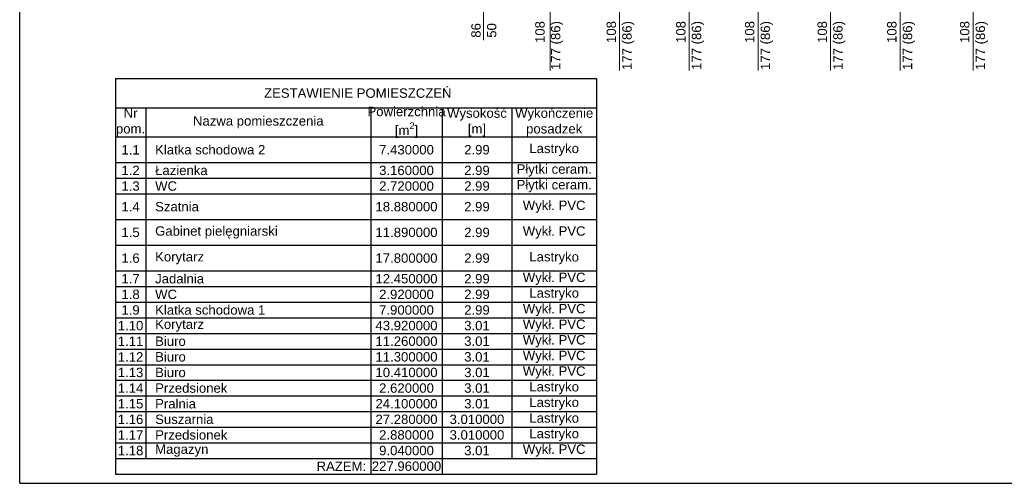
# Model space of a CAD drawing. Header units: millimetres. Extents: x 2341 to 31069, y -7915 to 10644.
# Tile 28 of 105: x 2341 to 4436, y 3967 to 4953. Entities that reach past the tile are written whole.
import ezdxf

# ---------------------------------------------------------------- set-up
doc = ezdxf.new("R2010")
doc.units = ezdxf.units.MM
for name, color, linetype, lineweight in [('B_Opis pomieszczeń', 74, 'Continuous', 25), ('opisy', 5, 'Continuous', 5), ('ściany nośne', 1, 'Continuous', 25)]:
    doc.layers.add(name, color=color, linetype=linetype, lineweight=lineweight)
doc.styles.get("Standard").update_dxf_attribs({"font": 'ARIAL.TTF'})

# ---------------------------------------------------------------- blocks, each defined once
blk = doc.blocks.new('*T461')
at = {"layer": 'B_Opis pomieszczeń', "color": 0, "linetype": 'ByBlock', "lineweight": -2, "transparency": 16777216}
for p, q in [((0, 0), (1023.8, 0)), ((0, 0), (0, -841.3)), ((1023.8, 0), (1023.8, -841.3)), ((0, -62.1), (1023.8, -62.1)), ((64.5, -62.1), (64.5, -808.1)), ((543.6, -62.1), (543.6, -841.3)), ((695.2, -62.1), (695.2, -841.3)), ((843.4, -62.1), (843.4, -808.1)), ((0, -124.1), (1023.8, -124.1)), ((0, -178.8), (1023.8, -178.8)), ((0, -212), (1023.8, -212)), ((0, -245.3), (1023.8, -245.3)), ((0, -299.9), (1023.8, -299.9)), ((0, -354.6), (1023.8, -354.6)), ((0, -409.3), (1023.8, -409.3)), ((0, -442.5), (1023.8, -442.5)), ((0, -475.8), (1023.8, -475.8)), ((0, -509), (1023.8, -509)), ((0, -542.2), (1023.8, -542.2)), ((0, -575.4), (1023.8, -575.4)), ((0, -608.7), (1023.8, -608.7)), ((0, -641.9), (1023.8, -641.9)), ((0, -675.1), (1023.8, -675.1)), ((0, -708.4), (1023.8, -708.4)), ((0, -741.6), (1023.8, -741.6)), ((0, -774.8), (1023.8, -774.8)), ((0, -808.1), (1023.8, -808.1)), ((0, -841.3), (1023.8, -841.3))]:
    blk.add_line(p, q, dxfattribs=at)
at = {"layer": 'B_Opis pomieszczeń', "color": 0, "transparency": 16777216, "char_height": 20}
for s, insert, width, attachment_point in [(' ZESTAWIENIE POMIESZCZEŃ', (511.9, -31), 1023.655, 5), ('\\A1;Powierzchnia [m{\\H0.7x;\\S2^ ;}]', (619.4, -93.1), 151.5, 5), ('\\A1;Wysokość [m]', (769.3, -93.1), 148.078, 5), ('Wykończenie posadzek', (933.6, -93.1), 180.286, 5), ('Nr pom.', (32.2, -93.1), 64.37, 5), ('Nazwa pomieszczenia', (304, -93.1), 478.94, 5), ('1.1', (32.2, -151.5), 64.37, 5), ('Klatka schodowa 2', (84.5, -151.5), 439.06, 4), ('7.430000', (619.4, -151.5), 151.5, 5), ('2.99', (769.3, -151.5), 148.078, 5), ('Lastryko', (933.6, -151.5), 180.286, 5), ('Płytki ceram.', (933.6, -195.4), 180.286, 5), ('1.2', (32.2, -195.4), 64.37, 5), ('Łazienka', (84.5, -195.4), 439.06, 4), ('3.160000', (619.4, -195.4), 151.5, 5), ('2.99', (769.3, -195.4), 148.078, 5), ('Płytki ceram.', (933.6, -228.7), 180.286, 5), ('1.3', (32.2, -228.7), 64.37, 5), ('WC', (84.5, -228.7), 439.06, 4), ('2.720000', (619.4, -228.7), 151.5, 5), ('2.99', (769.3, -228.7), 148.078, 5), ('1.4', (32.2, -272.6), 64.37, 5), ('Szatnia', (84.5, -272.6), 439.06, 4), ('18.880000', (619.4, -272.6), 151.5, 5), ('2.99', (769.3, -272.6), 148.078, 5), ('Wykł. PVC', (933.6, -272.6), 180.286, 5), ('Gabinet pielęgniarski', (84.5, -327.3), 439.06, 4), ('Wykł. PVC', (933.6, -327.3), 180.286, 5), ('1.5', (32.2, -327.3), 64.37, 5), ('11.890000', (619.4, -327.3), 151.5, 5), ('2.99', (769.3, -327.3), 148.078, 5), ('1.6', (32.2, -382), 64.37, 5), ('Korytarz', (84.5, -382), 439.06, 4), ('17.800000', (619.4, -382), 151.5, 5), ('2.99', (769.3, -382), 148.078, 5), ('Lastryko', (933.6, -382), 180.286, 5), ('1.7', (32.2, -425.9), 64.37, 5), ('Jadalnia', (84.5, -425.9), 439.06, 4), ('12.450000', (619.4, -425.9), 151.5, 5), ('2.99', (769.3, -425.9), 148.078, 5), ('Wykł. PVC', (933.6, -425.9), 180.286, 5), ('1.8', (32.2, -459.1), 64.37, 5), ('WC', (84.5, -459.1), 439.06, 4), ('2.920000', (619.4, -459.1), 151.5, 5), ('2.99', (769.3, -459.1), 148.078, 5), ('Lastryko', (933.6, -459.1), 180.286, 5), ('1.9', (32.2, -492.4), 64.37, 5), ('Klatka schodowa 1', (84.5, -492.4), 439.06, 4), ('7.900000', (619.4, -492.4), 151.5, 5), ('2.99', (769.3, -492.4), 148.078, 5), ('Wykł. PVC', (933.6, -492.4), 180.286, 5), ('1.10', (32.2, -525.6), 64.37, 5), ('Korytarz', (84.5, -525.6), 439.06, 4), ('43.920000', (619.4, -525.6), 151.5, 5), ('3.01', (769.3, -525.6), 148.078, 5), ('Wykł. PVC', (933.6, -525.6), 180.286, 5), ('Wykł. PVC', (933.6, -558.8), 180.286, 5), ('1.11', (32.2, -558.8), 64.37, 5), ('Biuro', (84.5, -558.8), 439.06, 4), ('11.260000', (619.4, -558.8), 151.5, 5), ('3.01', (769.3, -558.8), 148.078, 5), ('1.12', (32.2, -592.1), 64.37, 5), ('Biuro', (84.5, -592.1), 439.06, 4), ('11.300000', (619.4, -592.1), 151.5, 5), ('3.01', (769.3, -592.1), 148.078, 5), ('Wykł. PVC', (933.6, -592.1), 180.286, 5), ('1.13', (32.2, -625.3), 64.37, 5), ('Biuro', (84.5, -625.3), 439.06, 4), ('10.410000', (619.4, -625.3), 151.5, 5), ('3.01', (769.3, -625.3), 148.078, 5), ('Wykł. PVC', (933.6, -625.3), 180.286, 5), ('1.14', (32.2, -658.5), 64.37, 5), ('Przedsionek', (84.5, -658.5), 439.06, 4), ('2.620000', (619.4, -658.5), 151.5, 5), ('3.01', (769.3, -658.5), 148.078, 5), ('Lastryko', (933.6, -658.5), 180.286, 5), ('1.15', (32.2, -691.8), 64.37, 5), ('Pralnia', (84.5, -691.8), 439.06, 4), ('24.100000', (619.4, -691.8), 151.5, 5), ('3.01', (769.3, -691.8), 148.078, 5), ('Lastryko', (933.6, -691.8), 180.286, 5), ('1.16', (32.2, -725), 64.37, 5), ('Suszarnia', (84.5, -725), 439.06, 4), ('27.280000', (619.4, -725), 151.5, 5), ('3.010000', (769.3, -725), 148.078, 5), ('Lastryko', (933.6, -725), 180.286, 5), ('1.17', (32.2, -758.2), 64.37, 5), ('Przedsionek', (84.5, -758.2), 439.06, 4), ('2.880000', (619.4, -758.2), 151.5, 5), ('3.010000', (769.3, -758.2), 148.078, 5), ('Lastryko', (933.6, -758.2), 180.286, 5), ('Wykł. PVC', (933.6, -791.4), 180.286, 5), ('1.18', (32.2, -791.4), 64.37, 5), ('Magazyn', (84.5, -791.4), 439.06, 4), ('9.040000', (619.4, -791.4), 151.5, 5), ('3.01', (769.3, -791.4), 148.078, 5), ('RAZEM:', (533.6, -824.7), 523.551, 6), ('227.960000', (619.4, -824.7), 151.5, 5)]:
    blk.add_mtext(s, dxfattribs=dict(at, insert=insert, width=width, attachment_point=attachment_point))

msp = doc.modelspace()

# ---------------------------------------------------------------- linework, layer by layer
at = {"layer": 'opisy', "color": 7}
for p, q in [((3327.6, 4909), (3327.6, 5009)), ((3469.6, 5009), (3469.6, 4844.4)), ((3617.6, 5009), (3617.6, 4844.4)), ((3765.6, 5009), (3765.6, 4844.4)), ((3912.1, 5009), (3912.1, 4844.4)), ((4066.6, 5009), (4066.6, 4844.4)), ((4214.6, 5009), (4214.6, 4844.4)), ((4369.6, 5009), (4369.6, 4844.4))]:
    msp.add_line(p, q, dxfattribs=at)
at = {"layer": 'ściany nośne', "color": 0}
for q in [(2341, 6836.5), (7941, 3966.5)]:
    msp.add_line((2341, 3966.5), q, dxfattribs=at)

# ---------------------------------------------------------------- block references
msp.add_blockref('*T461', (2544.7, 4827.5))

# ---------------------------------------------------------------- texts
at = {"layer": 'opisy', "color": 7, "char_height": 20, "width": 104.913, "rotation": 90}
for s, insert, attachment_point in [('108\\P177 (86)', (3497.4, 4949.9), 9), ('108\\P177 (86)', (3589.8, 4949.9), 3), ('108\\P177 (86)', (3737.8, 4949.9), 3), ('108\\P177 (86)', (3884.3, 4949.9), 3), ('108\\P177 (86)', (4038.7, 4949.9), 3), ('108\\P177 (86)', (4186.7, 4949.9), 3), ('108\\P177 (86)', (4341.8, 4949.9), 3), ('86\\P50', (3301.9, 4914.4), 1)]:
    msp.add_mtext(s, dxfattribs=dict(at, insert=insert, attachment_point=attachment_point))

doc.saveas('drawing.dxf')
